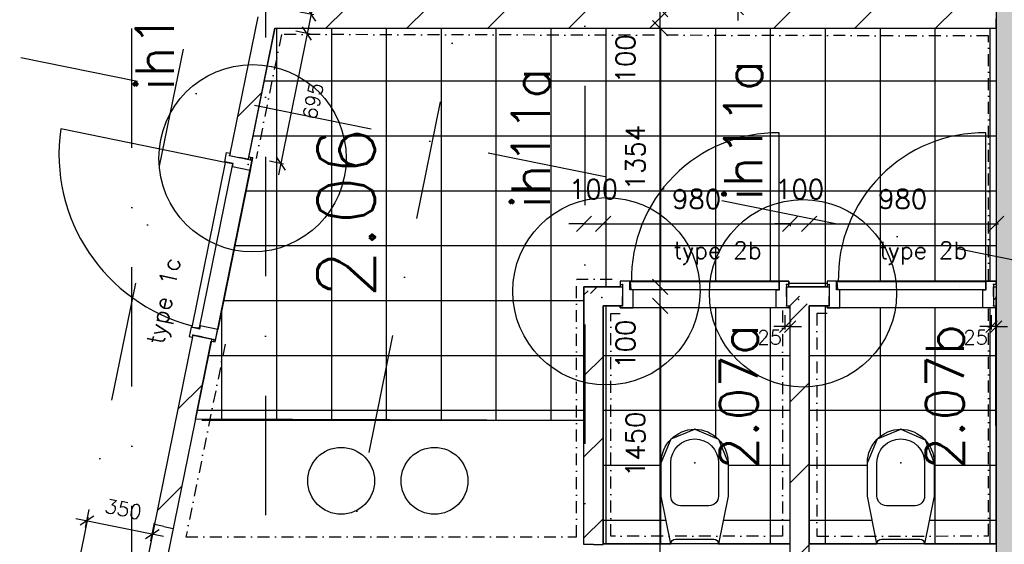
# Model space of a CAD drawing. Extents: x -33346 to 151546, y -8083 to 129543.
# Tile 55 of 68: x 35740 to 40900, y 79223 to 81971. Entities that reach past the tile are written whole.
import ezdxf
from ezdxf.enums import TextEntityAlignment as Align

# ---------------------------------------------------------------- set-up
doc = ezdxf.new("R2010")
doc.units = 0
doc.header["$LTSCALE"] = 50
doc.header["$MEASUREMENT"] = 0
doc.header["$PDSIZE"] = -1
for name, pattern in [('DASHDOT2', [0.5, 0.25, -0.125, 0, -0.125]), ('DIVIDE', [31.25, 12.5, -6.25, 0, -6.25, 0, -6.25]), ('XREF2$0$DASHDOT', [25, 12.5, -6.25, 0, -6.25])]:
    doc.linetypes.add(name, pattern=pattern)
doc.layers.get('0').update_dxf_attribs({"linetype": 'CONTINUOUS'})
doc.layers.get('DEFPOINTS').update_dxf_attribs({"linetype": 'CONTINUOUS'})
for name, color, linetype in [('00', 7, 'CONTINUOUS'), ('_DETAILNUMMERS', 4, 'CONTINUOUS'), ('_DETAILNUMMERSTEKST', 4, 'CONTINUOUS'), ('A--01A1_ACEER', 1, 'CONTINUOUS'), ('A--A21--_F12--', 7, 'CONTINUOUS'), ('A--A21--_F123-', 9, 'CONTINUOUS'), ('A--A22--_F123-', 9, 'CONTINUOUS'), ('A--L21--', 3, 'CONTINUOUS'), ('A--L21--_F12--', 7, 'CONTINUOUS'), ('A--L22--_F-2--', 7, 'CONTINUOUS'), ('A--L32--', 7, 'CONTINUOUS'), ('A--L32--_F123-', 1, 'CONTINUOUS'), ('A--L32--_F123-DRAAIR', 7, 'CONTINUOUS'), ('A--L74--', 7, 'CONTINUOUS'), ('A--L74--_F-23-', 7, 'CONTINUOUS'), ('A--M$1A-_F123-', 1, 'CONTINUOUS'), ('A--M1$A-_F123-', 1, 'CONTINUOUS'), ('A--T$1A-_F123-_RNR', 4, 'CONTINUOUS'), ('A--T01A-70_TEKST', 5, 'CONTINUOUS'), ('TEGELS', 253, 'CONTINUOUS'), ('TEKSTKOZIJNMERK', 2, 'CONTINUOUS'), ('X--LR---_CP', 7, 'CONTINUOUS'), ('XREF2$0$A--L$7A-_STRAMIEN', 1, 'XREF2$0$DASHDOT'), ('XREF2$0$A--L$7AC3-_STRAMIE', 3, 'XREF2$0$DASHDOT')]:
    doc.layers.add(name, color=color, linetype=linetype)
doc.styles.add('ALFA-0_25', font='ROMANS')
doc.styles.add('B-01', font='SIMPLEX.SHX', dxfattribs={"width": 0.8, "height": 4.5})
doc.styles.add('HIEMSTRA', font='romans.shx')
doc.dimstyles.get("Standard").update_dxf_attribs({"dimscale": 40, "dimtxt": 2.5, "dimasz": 2, "dimexe": 0.3, "dimexo": 0.3, "dimgap": 2, "dimtad": 1, "dimdec": 0, "dimzin": 0, "dimtxsty": 'HIEMSTRA', "dimblk1": 'OBLIQUE', "dimblk2": 'OBLIQUE', "dimsah": 1, "dimcen": -0.09, "dimdle": 0.3, "dimse1": 1, "dimclrd": 2, "dimclre": 2, "dimclrt": 3, "dimazin": 3, "dimtfac": 1, "dimtdec": 4, "dimtofl": 0, "dimtmove": 0, "dimatfit": 3, "dimtvp": 625, "dimtolj": 1, "dimtzin": 0})
doc.dimstyles.new('STANDARD$0', dxfattribs={"dimscale": 50, "dimtxt": 2.5, "dimasz": 2, "dimexe": 2, "dimexo": 0, "dimgap": 2, "dimtad": 1, "dimdec": 0, "dimzin": 0, "dimtxsty": 'ALFA-0_25', "dimblk1": 'OBLIQUE', "dimblk2": 'OBLIQUE', "dimsah": 1, "dimcen": -3, "dimdle": 2, "dimclrd": 1, "dimclre": 1, "dimclrt": 2, "dimazin": 3, "dimtfac": 0.666667, "dimtofl": 0, "dimtmove": 0, "dimatfit": 3, "dimtvp": 0.833333, "dimtolj": 1, "dimtzin": 0})
pattern_1 = [(45, (-37036.6, -81975.63), (-212.132, 212.132), [])]

# ---------------------------------------------------------------- blocks, each defined once
blk = doc.blocks.new('Q070119-')
at = {"layer": 'X--LR---_CP'}
for p in [(0, 0), (0, 0), (350, 0)]:
    blk.add_point(p, dxfattribs=at)
blk = doc.blocks.new('Q070120-')
at = {"layer": 'X--LR---_CP'}
for p in [(0, 0), (0, 0), (350, 0)]:
    blk.add_point(p, dxfattribs=at)
blk = doc.blocks.new('Q070121-')
at = {"layer": 'X--LR---_CP', "color": 3}
blk.add_point((600, 0), dxfattribs=at)
blk.add_point((600, 0), dxfattribs=at)
blk.add_point((600, 0), dxfattribs=at)
blk = doc.blocks.new('Q070065-')
at = {"layer": 'A--L74--_F-23-', "color": 1, "linetype": 'CONTINUOUS'}
for points in [[(125, 0), (175, -250), (175, -425, -1), (-175, -425), (-175, -250), (-125, 0)], [(-125, 0), (125, 0, -0.41), (100, -25), (-100, -25, -0.41), (-125, 0)], [(-75, -200), (75, -200, -0.41), (125, -250), (125, -425, -1), (-125, -425), (-125, -250, -0.41), (-75, -200)]]:
    blk.add_lwpolyline(points, format="xyb", dxfattribs=at)
at = {"layer": 'A--L74--_F-23-', "color": 255}
blk.add_circle((0, 0), 0.0123, dxfattribs=at)
at = {"layer": 'X--LR---_CP'}
for p in [(-125, 0), (-125, 0), (0, -425)]:
    blk.add_point(p, dxfattribs=at)
at = {"layer": 'A--L74--'}
for name, p, rotation in [('Q070120-', (-175, 0), 0.08), ('Q070121-', (0, 0), 270)]:
    blk.add_blockref(name, p, dxfattribs=dict(at, rotation=rotation))
at = {"layer": 'A--L74--', "extrusion": (0, -1, 0)}
blk.add_blockref('Q070119-', (-175, 0), dxfattribs=at)
blk = doc.blocks.new('*U875')
at = {"layer": 'A--A22--_F123-', "linetype": 'CONTINUOUS'}
h = blk.add_hatch(dxfattribs=at)
h.set_pattern_fill('ALFALINE', color=256, scale=300, style=0)
h.set_pattern_definition([(45, (-36495, -79316.76), (-212.132, 212.132), [])])
h.paths.add_polyline_path([(0, 0), (49, -10), (-71, -598.9), (-120, -588.9), (-169, -579), (-49, 10)])
at = {"layer": 'A--L22--_F-2--', "color": 3, "linetype": 'CONTINUOUS'}
for points in [[(0, 0), (-49, 10), (-169, -579), (-120, -588.9)], [(0, 0), (49, -10), (-71, -598.9), (-120, -588.9)]]:
    blk.add_lwpolyline(points, dxfattribs=at)
blk = doc.blocks.new('*U874')
at = {"layer": 'A--A22--_F123-', "linetype": 'CONTINUOUS'}
h = blk.add_hatch(dxfattribs=at)
h.set_pattern_fill('ALFALINE', color=256, scale=300, style=0)
h.set_pattern_definition([(45, (-38747.1, -79221.86), (-212.132, 212.132), [])])
h.paths.add_polyline_path([(0, 0), (-50, 0), (-50, 1349.8), (0, 1299.8), (50, 1249.8), (50, 0)])
at = {"layer": 'A--L22--_F-2--', "color": 3, "linetype": 'CONTINUOUS'}
for points in [[(0, 0), (-50, 0), (-50, 1349.8), (-50, 1349.8)], [(0, 0), (50, 0), (50, 1249.8), (50, 1249.8)]]:
    blk.add_lwpolyline(points, dxfattribs=at)
blk = doc.blocks.new('*U873')
at = {"layer": 'A--A22--_F123-', "linetype": 'CONTINUOUS'}
h = blk.add_hatch(dxfattribs=at)
h.set_pattern_fill('ALFALINE', color=256, scale=300, style=0)
h.set_pattern_definition([(45, (-39827.1, -78971.86), (-212.132, 212.132), [])])
h.paths.add_polyline_path([(0, 0), (-50, 50), (-50, 1499.8), (0, 1549.8), (50, 1499.8), (50, 50)])
at = {"layer": 'A--L22--_F-2--', "color": 3, "linetype": 'CONTINUOUS'}
for points in [[(-50, 50), (-50, 50), (-50, 1499.8), (-50, 1499.8)], [(50, 50), (50, 50), (50, 1499.8), (50, 1499.8)]]:
    blk.add_lwpolyline(points, dxfattribs=at)
blk = doc.blocks.new('*U870')
at = {"layer": 'A--A22--_F123-', "linetype": 'CONTINUOUS'}
h = blk.add_hatch(dxfattribs=at)
h.set_pattern_fill('ALFALINE', color=256, scale=300, style=0)
h.set_pattern_definition([(45, (-39759.1, -80521.63), (-212.132, 212.132), [])])
h.paths.add_polyline_path([(0, 0), (0, 50), (68, 50), (68, 0), (18, -50), (0, -50)])
at = {"layer": 'A--L22--_F-2--', "color": 3, "linetype": 'CONTINUOUS'}
for points in [[(0, 0), (0, 50), (68, 50), (68, 50)], [(0, 0), (0, -50), (18, -50), (18, -50)]]:
    blk.add_lwpolyline(points, dxfattribs=at)
blk = doc.blocks.new('*U869')
at = {"layer": 'A--A22--_F123-', "linetype": 'CONTINUOUS'}
h = blk.add_hatch(dxfattribs=at)
h.set_pattern_fill('ALFALINE', color=256, scale=300, style=0)
h.set_pattern_definition([(45, (-38747.1, -80521.63), (-212.132, 212.132), [])])
h.paths.add_polyline_path([(0, 0), (-50, 50), (152, 50), (152, 0), (152, -50), (50, -50)])
at = {"layer": 'A--L22--_F-2--', "color": 3, "linetype": 'CONTINUOUS'}
for points in [[(-50, 50), (-50, 50), (152, 50), (152, 0)], [(50, -50), (50, -50), (152, -50), (152, 0)]]:
    blk.add_lwpolyline(points, dxfattribs=at)
blk = doc.blocks.new('*U868')
at = {"layer": 'A--A22--_F123-', "linetype": 'CONTINUOUS'}
h = blk.add_hatch(dxfattribs=at)
h.set_pattern_fill('ALFALINE', color=256, scale=300, style=0)
h.set_pattern_definition([(45, (-39827.1, -80521.63), (-212.132, 212.132), [])])
h.paths.add_polyline_path([(0, 0), (0, 50), (155.6, 50), (155.6, 0), (155.6, -50), (50, -50)])
at = {"layer": 'A--L22--_F-2--', "color": 3, "linetype": 'CONTINUOUS'}
for points in [[(0, 50), (0, 50), (155.6, 50), (155.6, 0)], [(50, -50), (50, -50), (155.6, -50), (155.6, 0)]]:
    blk.add_lwpolyline(points, dxfattribs=at)
blk = doc.blocks.new('*U867')
at = {"layer": 'A--A22--_F123-', "linetype": 'CONTINUOUS'}
h = blk.add_hatch(dxfattribs=at)
h.set_pattern_fill('ALFALINE', color=256, scale=300, style=0)
h.set_pattern_definition(pattern_1)
h.paths.add_polyline_path([(0, 0), (40.8, -50), (-98.9, -735.8), (-147.8, -725.8), (-196.8, -715.8), (-49, 10)])
at = {"layer": 'A--L22--_F-2--', "color": 3, "linetype": 'CONTINUOUS'}
for points in [[(-49, 10), (-49, 10), (-196.8, -715.8), (-147.8, -725.8)], [(40.8, -50), (40.8, -50), (-98.9, -735.8), (-147.8, -725.8)]]:
    blk.add_lwpolyline(points, dxfattribs=at)
blk = doc.blocks.new('*U847')
at = {"layer": 'A--A22--_F123-', "linetype": 'CONTINUOUS'}
h = blk.add_hatch(dxfattribs=at)
h.set_pattern_fill('ALFALINE', color=256, scale=300, style=0)
h.set_pattern_definition([(45, (-40842.73, -80521.63), (-212.132, 212.132), [])])
h.paths.add_polyline_path([(0, 0), (0, 50), (14.4, 50), (14.4, 0), (14.4, -50), (0, -50)])
at = {"layer": 'A--L22--_F-2--', "color": 3, "linetype": 'CONTINUOUS'}
for points in [[(0, 0), (0, 50), (14.4, 50), (14.4, 0)], [(0, 0), (0, -50), (14.4, -50), (14.4, 0)]]:
    blk.add_lwpolyline(points, dxfattribs=at)
blk = doc.blocks.new('*U822')
at = {"layer": 'A--A22--_F123-', "linetype": 'CONTINUOUS'}
h = blk.add_hatch(dxfattribs=at)
h.set_pattern_fill('ALFALINE', color=256, scale=300, style=0)
h.set_pattern_definition([(45, (-39357.1, -81975.63), (-212.132, 212.132), [])])
h.paths.add_polyline_path([(0, 0), (50, 50), (1500, 50), (1500, 0), (1500, -50), (0, -50)])
at = {"layer": 'A--L22--_F-2--', "color": 3, "linetype": 'CONTINUOUS'}
for points in [[(0, -50), (0, -50), (1500, -50), (1500, 0)], [(50, 50), (50, 50), (1500, 50), (1500, 0)]]:
    blk.add_lwpolyline(points, dxfattribs=at)
blk = doc.blocks.new('_OBLIQUE')
at = {"color": 0, "linetype": 'BYBLOCK'}
blk.add_line((-0.5, -0.5), (0.5, 0.5), dxfattribs=at)
blk = doc.blocks.new('*D110')
at = {"color": 2, "linetype": 'BYBLOCK'}
for p, q in [((38697.1, 80901.3), (38617.1, 80901.3)), ((38697.1, 80901.3), (38797.1, 80901.3)), ((38797.1, 80901.3), (38877.1, 80901.3))]:
    blk.add_line(p, q, dxfattribs=at)
at = {"layer": 'DEFPOINTS', "color": 0, "linetype": 'BYBLOCK'}
for p in [(38697.1, 80901.3), (38797.1, 80901.3), (38797.1, 80901.3)]:
    blk.add_point(p, dxfattribs=at)
at = {"color": 2, "linetype": 'BYBLOCK', "xscale": 80, "yscale": 80, "zscale": 80}
blk.add_blockref('_OBLIQUE', (38697.1, 80901.3), dxfattribs=at)
at = {"color": 2, "linetype": 'BYBLOCK', "xscale": 80, "yscale": 80, "zscale": 80, "rotation": 180}
blk.add_blockref('_OBLIQUE', (38797.1, 80901.3), dxfattribs=at)
at = {"color": 3, "linetype": 'BYBLOCK', "insert": (38747.1, 81083.3), "char_height": 100, "attachment_point": 5, "style": 'HIEMSTRA'}
blk.add_mtext('\\A1;100', dxfattribs=at)
blk = doc.blocks.new('*D111')
at = {"color": 2, "linetype": 'BYBLOCK'}
for p, q in [((39777.1, 80902.7), (39777.1, 80889.3)), ((38785.1, 80901.3), (39789.1, 80901.3))]:
    blk.add_line(p, q, dxfattribs=at)
at = {"layer": 'DEFPOINTS', "color": 0, "linetype": 'BYBLOCK'}
for p in [(38797.1, 80914.7), (39777.1, 80914.7), (39777.1, 80901.3)]:
    blk.add_point(p, dxfattribs=at)
at = {"color": 2, "linetype": 'BYBLOCK', "xscale": 80, "yscale": 80, "zscale": 80, "rotation": 180}
blk.add_blockref('_OBLIQUE', (38797.1, 80901.3), dxfattribs=at)
at = {"color": 2, "linetype": 'BYBLOCK', "xscale": 80, "yscale": 80, "zscale": 80}
blk.add_blockref('_OBLIQUE', (39777.1, 80901.3), dxfattribs=at)
at = {"color": 3, "linetype": 'BYBLOCK', "insert": (39287.1, 81031.3), "char_height": 100, "attachment_point": 5, "style": 'HIEMSTRA'}
blk.add_mtext('\\A1;980', dxfattribs=at)
blk = doc.blocks.new('*D112')
at = {"color": 2, "linetype": 'BYBLOCK'}
for p, q in [((40857.1, 80924.9), (40857.1, 80889.3)), ((39865.1, 80901.3), (40869.1, 80901.3))]:
    blk.add_line(p, q, dxfattribs=at)
at = {"layer": 'DEFPOINTS', "color": 0, "linetype": 'BYBLOCK'}
for p in [(39877.1, 80936.9), (40857.1, 80936.9), (40857.1, 80901.3)]:
    blk.add_point(p, dxfattribs=at)
at = {"color": 2, "linetype": 'BYBLOCK', "xscale": 80, "yscale": 80, "zscale": 80, "rotation": 180}
blk.add_blockref('_OBLIQUE', (39877.1, 80901.3), dxfattribs=at)
at = {"color": 2, "linetype": 'BYBLOCK', "xscale": 80, "yscale": 80, "zscale": 80}
blk.add_blockref('_OBLIQUE', (40857.1, 80901.3), dxfattribs=at)
at = {"color": 3, "linetype": 'BYBLOCK', "insert": (40367.1, 81031.3), "char_height": 100, "attachment_point": 5, "style": 'HIEMSTRA'}
blk.add_mtext('\\A1;980', dxfattribs=at)
blk = doc.blocks.new('*D113')
at = {"color": 2, "linetype": 'BYBLOCK'}
for p, q in [((39777.1, 80901.3), (39697.1, 80901.3)), ((39777.1, 80901.3), (39877.1, 80901.3)), ((39877.1, 80901.3), (39957.1, 80901.3))]:
    blk.add_line(p, q, dxfattribs=at)
at = {"layer": 'DEFPOINTS', "color": 0, "linetype": 'BYBLOCK'}
for p in [(39777.1, 80901.3), (39877.1, 80901.3), (39877.1, 80901.3)]:
    blk.add_point(p, dxfattribs=at)
at = {"color": 2, "linetype": 'BYBLOCK', "xscale": 80, "yscale": 80, "zscale": 80}
blk.add_blockref('_OBLIQUE', (39777.1, 80901.3), dxfattribs=at)
at = {"color": 2, "linetype": 'BYBLOCK', "xscale": 80, "yscale": 80, "zscale": 80, "rotation": 180}
blk.add_blockref('_OBLIQUE', (39877.1, 80901.3), dxfattribs=at)
at = {"color": 3, "linetype": 'BYBLOCK', "insert": (39827.1, 81083.3), "char_height": 100, "attachment_point": 5, "style": 'HIEMSTRA'}
blk.add_mtext('\\A1;100', dxfattribs=at)
blk = doc.blocks.new('XREF2')
at = {"layer": 'XREF2$0$A--L$7A-_STRAMIEN'}
for p, q in [((-35527.847, 66718.097), (-57057.909, -38976.081)), ((-34180.516, 66443.644), (-38993.943, 42813.838)), ((-39289.938, 9050), (-39289.938, 63702.184)), ((-36914.938, 63128.251), (-36914.938, 23800)), ((-33134.933, 48151.782), (-53629.97, 52326.651))]:
    blk.add_line(p, q, dxfattribs=at)
at = {"layer": 'XREF2$0$A--L$7AC3-_STRAMIE'}
blk.add_line((-38589.938, 89008.057), (-38589.938, -5393.534), dxfattribs=at)
blk = doc.blocks.new('*U783')
at = {"layer": 'A--A21--_F123-', "linetype": 'CONTINUOUS'}
blk.add_hatch(color=256, dxfattribs=at).paths.add_polyline_path([(0, 0), (125, 0), (125, -7950.4), (0, -7950.4), (-125, -7950.4), (-125, 0)])
at = {"layer": 'A--A21--_F12--', "color": 8}
blk.add_solid([(0, -7950.4), (-125, -7950.4), (0, 0), (-125, 0)], dxfattribs=at)
at = {"layer": 'A--L21--_F12--', "color": 3, "linetype": 'CONTINUOUS'}
blk.add_lwpolyline([(0, 0), (-125, 0), (-125, -7950.4), (0, -7950.4)], dxfattribs=at)
blk = doc.blocks.new('*U773')
at = {"layer": 'A--A22--_F123-', "linetype": 'CONTINUOUS'}
h = blk.add_hatch(dxfattribs=at)
h.set_pattern_fill('ALFALINE', color=256, scale=300, style=0)
h.set_pattern_definition([(45, (-36697.14, -80309.14), (-212.132, 212.132), [])])
h.paths.add_polyline_path([(0, 0), (49, -10), (-182.7, -1147.3), (-231.7, -1137.3), (-280.7, -1127.3), (-49, 10)])
at = {"layer": 'A--L22--_F-2--', "color": 3, "linetype": 'CONTINUOUS'}
for points in [[(0, 0), (-49, 10), (-280.7, -1127.3), (-231.7, -1137.3)], [(0, 0), (49, -10), (-182.7, -1147.3), (-231.7, -1137.3)]]:
    blk.add_lwpolyline(points, dxfattribs=at)
blk = doc.blocks.new('*U768')
at = {"layer": 'A--A22--_F123-', "linetype": 'CONTINUOUS'}
h = blk.add_hatch(dxfattribs=at)
h.set_pattern_fill('ALFALINE', color=256, scale=300, style=0)
h.set_pattern_definition(pattern_1)
h.paths.add_polyline_path([(0, 0), (61.2, 50), (2270.5, 50), (2320.5, 0), (2320.5, -50), (40.8, -50)])
at = {"layer": 'A--L22--_F-2--', "color": 3, "linetype": 'CONTINUOUS'}
for points in [[(61.2, 50), (61.2, 50), (2270.5, 50), (2270.5, 50)], [(40.8, -50), (40.8, -50), (2320.5, -50), (2320.5, -50)]]:
    blk.add_lwpolyline(points, dxfattribs=at)
blk = doc.blocks.new('*D192')
at = {"color": 2, "linetype": 'BYBLOCK'}
blk.add_line((40225.3, 79009.9), (40225.3, 80483.6), dxfattribs=at)
at = {"layer": 'DEFPOINTS', "color": 0, "linetype": 'BYBLOCK'}
for p in [(40225.3, 80471.6), (40225.3, 80471.6), (40225.3, 79021.9)]:
    blk.add_point(p, dxfattribs=at)
at = {"color": 2, "linetype": 'BYBLOCK', "xscale": 80, "yscale": 80, "zscale": 80}
for p, rotation in [((40225.3, 80471.6), 90), ((40225.3, 79021.9), 270)]:
    blk.add_blockref('_OBLIQUE', p, dxfattribs=dict(at, rotation=rotation))
at = {"color": 3, "linetype": 'BYBLOCK', "insert": (40095.3, 79746.7), "char_height": 100, "attachment_point": 5, "rotation": 90, "style": 'HIEMSTRA'}
blk.add_mtext('\\A1;1450', dxfattribs=at)
blk = doc.blocks.new('*D193')
at = {"color": 2, "linetype": 'BYBLOCK'}
for p, q in [((40225.3, 80571.6), (40225.3, 80651.6)), ((40225.3, 80471.6), (40225.3, 80571.6)), ((40225.3, 80471.6), (40225.3, 80391.6))]:
    blk.add_line(p, q, dxfattribs=at)
at = {"layer": 'DEFPOINTS', "color": 0, "linetype": 'BYBLOCK'}
for p in [(40225.3, 80571.6), (40225.3, 80571.6), (40225.3, 80471.6)]:
    blk.add_point(p, dxfattribs=at)
at = {"color": 2, "linetype": 'BYBLOCK', "xscale": 80, "yscale": 80, "zscale": 80}
for p, rotation in [((40225.3, 80571.6), 270), ((40225.3, 80471.6), 90)]:
    blk.add_blockref('_OBLIQUE', p, dxfattribs=dict(at, rotation=rotation))
at = {"color": 3, "linetype": 'BYBLOCK', "insert": (40043.3, 80271.3), "char_height": 100, "attachment_point": 5, "rotation": 90, "style": 'HIEMSTRA'}
blk.add_mtext('\\A1;100', dxfattribs=at)
blk = doc.blocks.new('*D194')
at = {"color": 2, "linetype": 'BYBLOCK'}
blk.add_line((40225.3, 80559.6), (40225.3, 81937.6), dxfattribs=at)
at = {"layer": 'DEFPOINTS', "color": 0, "linetype": 'BYBLOCK'}
for p in [(40225.3, 81925.6), (40225.3, 81925.6), (40225.3, 80571.6)]:
    blk.add_point(p, dxfattribs=at)
at = {"color": 2, "linetype": 'BYBLOCK', "xscale": 80, "yscale": 80, "zscale": 80}
for p, rotation in [((40225.3, 81925.6), 90), ((40225.3, 80571.6), 270)]:
    blk.add_blockref('_OBLIQUE', p, dxfattribs=dict(at, rotation=rotation))
at = {"color": 3, "linetype": 'BYBLOCK', "insert": (40095.3, 81248.6), "char_height": 100, "attachment_point": 5, "rotation": 90, "style": 'HIEMSTRA'}
blk.add_mtext('\\A1;1354', dxfattribs=at)
blk = doc.blocks.new('*D195')
at = {"color": 2, "linetype": 'BYBLOCK'}
for p, q in [((39096.6, 82025.6), (39096.6, 82105.6)), ((39096.6, 81925.6), (39096.6, 82025.6)), ((39096.6, 81925.6), (39096.6, 81845.6))]:
    blk.add_line(p, q, dxfattribs=at)
at = {"layer": 'DEFPOINTS', "color": 0, "linetype": 'BYBLOCK'}
for p in [(39096.6, 82025.6), (39096.6, 82025.6), (39096.6, 81925.6)]:
    blk.add_point(p, dxfattribs=at)
at = {"color": 2, "linetype": 'BYBLOCK', "xscale": 80, "yscale": 80, "zscale": 80}
for p, rotation in [((39096.6, 82025.6), 270), ((39096.6, 81925.6), 90)]:
    blk.add_blockref('_OBLIQUE', p, dxfattribs=dict(at, rotation=rotation))
at = {"color": 3, "linetype": 'BYBLOCK', "insert": (38914.6, 81765.6), "char_height": 100, "attachment_point": 5, "rotation": 90, "style": 'HIEMSTRA'}
blk.add_mtext('\\A1;100', dxfattribs=at)
blk = doc.blocks.new('DR_780TYPE2')
at = {"layer": 'A--L32--_F123-', "color": 1}
blk.add_line((67, 0), (817, 0), dxfattribs=at)
at = {"layer": 'A--L32--_F123-'}
for points in [[(0, 9), (0, 0), (67, 0), (67, 93.8), (50, 93.8), (50, 139), (0, 139), (0, 121), (12, 121), (12, 9), (0, 9)], [(52, 95.6), (52, 135.6), (832, 135.6), (829, 95.6), (52, 95.6)], [(884, 9), (884, 0), (817, 0), (817, 93.8), (834, 93.8), (834, 139), (884, 139), (884, 121), (872, 121), (872, 9), (884, 9)]]:
    blk.add_lwpolyline(points, close=True, dxfattribs=at)
at = {"layer": 'A--L32--_F123-DRAAIR', "color": 1}
blk.add_lwpolyline([(52, 135.6), (52, 915.6, -0.423925), (824.9, 135.8)], format="xyb", dxfattribs=at)
at = {"layer": 'X--LR---_CP', "color": 1}
for p in [(12, 121), (12, 9)]:
    blk.add_point(p, dxfattribs=at)
at = {"layer": 'X--LR---_CP', "color": 2}
for p in [(872, 121), (872, 9)]:
    blk.add_point(p, dxfattribs=at)
at = {"layer": 'X--LR---_CP'}
blk.add_point((0, 0), dxfattribs=at)
blk = doc.blocks.new('DR_880_TYPE1')
at = {"layer": 'A--L32--_F123-', "color": 1}
blk.add_line((67, 0), (917, 0), dxfattribs=at)
at = {"layer": 'A--L32--_F123-'}
for points in [[(0, 9), (0, 0), (67, 0), (67, 93.8), (50, 93.8), (50, 139), (0, 139), (0, 121), (12, 121), (12, 9), (0, 9)], [(52, 95.6), (52, 135.6), (932, 135.6), (929, 95.6), (52, 95.6)], [(984, 9), (984, 0), (917, 0), (917, 93.8), (934, 93.8), (934, 139), (984, 139), (984, 121), (972, 121), (972, 9), (984, 9)]]:
    blk.add_lwpolyline(points, close=True, dxfattribs=at)
at = {"layer": 'A--L32--_F123-DRAAIR', "color": 1}
blk.add_lwpolyline([(52, 135.6), (52, 1015.6, -0.381848), (924.9, 135.8)], format="xyb", dxfattribs=at)
at = {"layer": 'X--LR---_CP', "color": 1}
for p in [(12, 121), (12, 9)]:
    blk.add_point(p, dxfattribs=at)
at = {"layer": 'X--LR---_CP', "color": 2}
for p in [(972, 121), (972, 9)]:
    blk.add_point(p, dxfattribs=at)
at = {"layer": 'X--LR---_CP'}
blk.add_point((0, 0), dxfattribs=at)
blk = doc.blocks.new('A$C3A2B12E4')
at = {"layer": 'A--L32--', "xscale": -1, "rotation": 78.48629033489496}
blk.add_blockref('DR_880_TYPE1', (1005.5, 970.5), dxfattribs=at)
at = {"layer": 'TEKSTKOZIJNMERK', "style": 'B-01'}
blk.add_text('type 1c', height=90, rotation=78.4087, dxfattribs=at).set_placement((537.1, -12.1))
blk = doc.blocks.new('*D423')
at = {"color": 1, "linetype": 'BYBLOCK'}
for p, q in [((37403.8, 82671.6), (37254.7, 81939.7)), ((37407.3, 82609.7), (37333, 82624.8)), ((37282.2, 81995.3), (37207.9, 82010.5))]:
    blk.add_line(p, q, dxfattribs=at)
at = {"layer": 'DEFPOINTS', "color": 0, "linetype": 'BYBLOCK'}
for p in [(37407.3, 82609.7), (37266.6, 81998.5), (37282.2, 81995.3)]:
    blk.add_point(p, dxfattribs=at)
at = {"color": 1, "linetype": 'BYBLOCK', "xscale": 60, "yscale": 60, "zscale": 60}
for p, rotation in [((37391.8, 82612.8), 78.4862903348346), ((37266.6, 81998.5), 258.4862903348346)]:
    blk.add_blockref('_OBLIQUE', p, dxfattribs=dict(at, rotation=rotation))
at = {"color": 2, "linetype": 'BYBLOCK', "insert": (37425.5, 82286.8), "char_height": 75, "attachment_point": 5, "rotation": 78.4863, "style": 'ALFA-0_25'}
blk.add_mtext('\\A1;627', dxfattribs=at)
blk = doc.blocks.new('*D425')
at = {"color": 1, "linetype": 'BYBLOCK'}
for p, q in [((37258.2, 81957.3), (37095.6, 81158.7)), ((37261.8, 81895.3), (37187.5, 81910.5)), ((37123.1, 81214.3), (37048.8, 81229.5))]:
    blk.add_line(p, q, dxfattribs=at)
at = {"layer": 'DEFPOINTS', "color": 0, "linetype": 'BYBLOCK'}
for p in [(37261.8, 81895.3), (37107.6, 81217.5), (37123.1, 81214.3)]:
    blk.add_point(p, dxfattribs=at)
at = {"color": 1, "linetype": 'BYBLOCK', "xscale": 60, "yscale": 60, "zscale": 60}
for p, rotation in [((37246.3, 81898.5), 78.48629033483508), ((37107.6, 81217.5), 258.486290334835)]:
    blk.add_blockref('_OBLIQUE', p, dxfattribs=dict(at, rotation=rotation))
at = {"color": 2, "linetype": 'BYBLOCK', "insert": (37276.8, 81544.8), "char_height": 75, "attachment_point": 5, "rotation": 78.4863, "style": 'ALFA-0_25'}
blk.add_mtext('\\A1;695', dxfattribs=at)
blk = doc.blocks.new('*D430')
at = {"color": 1, "linetype": 'BYBLOCK'}
for p, q in [((39503.5, 82050.6), (39503.5, 82110.6)), ((39519.3, 82050.6), (39443.5, 82050.6)), ((39503.5, 82050.6), (39503.5, 82025.6)), ((39519.3, 82025.6), (39443.5, 82025.6)), ((39503.5, 82025.6), (39503.5, 81965.6))]:
    blk.add_line(p, q, dxfattribs=at)
at = {"layer": 'DEFPOINTS', "color": 0, "linetype": 'BYBLOCK'}
for p in [(39519.3, 82050.6), (39503.5, 82025.6), (39519.3, 82025.6)]:
    blk.add_point(p, dxfattribs=at)
at = {"color": 1, "linetype": 'BYBLOCK', "xscale": 60, "yscale": 60, "zscale": 60}
for p, rotation in [((39503.5, 82050.6), 270), ((39503.5, 82025.6), 90)]:
    blk.add_blockref('_OBLIQUE', p, dxfattribs=dict(at, rotation=rotation))
at = {"color": 2, "linetype": 'BYBLOCK', "insert": (39559.8, 82101.9), "char_height": 75, "attachment_point": 5, "rotation": 90, "style": 'ALFA-0_25'}
blk.add_mtext('\\A1;25', dxfattribs=at)
blk = doc.blocks.new('*D431')
at = {"color": 1, "linetype": 'BYBLOCK'}
for p, q in [((40832.1, 80347.5), (40832.1, 80423.4)), ((40857.1, 80347.5), (40857.1, 80423.4)), ((40832.1, 80363.4), (40772.1, 80363.4)), ((40857.1, 80363.4), (40832.1, 80363.4)), ((40857.1, 80363.4), (40917.1, 80363.4))]:
    blk.add_line(p, q, dxfattribs=at)
at = {"layer": 'DEFPOINTS', "color": 0, "linetype": 'BYBLOCK'}
for p in [(40832.1, 80363.4), (40832.1, 80347.5), (40857.1, 80347.5)]:
    blk.add_point(p, dxfattribs=at)
at = {"color": 1, "linetype": 'BYBLOCK', "xscale": 60, "yscale": 60, "zscale": 60}
blk.add_blockref('_OBLIQUE', (40832.1, 80363.4), dxfattribs=at)
at = {"color": 1, "linetype": 'BYBLOCK', "xscale": 60, "yscale": 60, "zscale": 60, "rotation": 180}
blk.add_blockref('_OBLIQUE', (40857.1, 80363.4), dxfattribs=at)
at = {"color": 2, "linetype": 'BYBLOCK', "insert": (40749.8, 80307), "char_height": 75, "attachment_point": 5, "style": 'ALFA-0_25'}
blk.add_mtext('\\A1;25', dxfattribs=at)
blk = doc.blocks.new('*D432')
at = {"color": 1, "linetype": 'BYBLOCK'}
for p, q in [((39752.1, 80347.5), (39752.1, 80423.4)), ((39777.1, 80347.5), (39777.1, 80423.4)), ((39752.1, 80363.4), (39692.1, 80363.4)), ((39777.1, 80363.4), (39752.1, 80363.4)), ((39777.1, 80363.4), (39837.1, 80363.4))]:
    blk.add_line(p, q, dxfattribs=at)
at = {"layer": 'DEFPOINTS', "color": 0, "linetype": 'BYBLOCK'}
for p in [(39752.1, 80363.4), (39752.1, 80347.5), (39777.1, 80347.5)]:
    blk.add_point(p, dxfattribs=at)
at = {"color": 1, "linetype": 'BYBLOCK', "xscale": 60, "yscale": 60, "zscale": 60}
blk.add_blockref('_OBLIQUE', (39752.1, 80363.4), dxfattribs=at)
at = {"color": 1, "linetype": 'BYBLOCK', "xscale": 60, "yscale": 60, "zscale": 60, "rotation": 180}
blk.add_blockref('_OBLIQUE', (39777.1, 80363.4), dxfattribs=at)
at = {"color": 2, "linetype": 'BYBLOCK', "insert": (39669.8, 80307), "char_height": 75, "attachment_point": 5, "style": 'ALFA-0_25'}
blk.add_mtext('\\A1;25', dxfattribs=at)
blk = doc.blocks.new('DETAILNR')
at = {"layer": '_DETAILNUMMERS'}
blk.add_circle((32.9, -23.2), 490.7, dxfattribs=at)
at = {"layer": 'X--LR---_CP'}
blk.add_point((0, 0), dxfattribs=at)
at = {"layer": '_DETAILNUMMERSTEKST', "style": 'ALFA-0_25'}
blk.add_attdef('DETAILNR', text='', height=200, rotation=90, dxfattribs=at).set_placement((-618.4, 223.8), align=Align.RIGHT)
blk = doc.blocks.new('*D494')
at = {"layer": 'A--M$1A-_F123-', "color": 1}
for p, q in [((36085.7, 79311.7), (36104.9, 79406)), ((36034.1, 79359.2), (36494.1, 79265.5)), ((36428.1, 79241.9), (36447.3, 79336.2))]:
    blk.add_line(p, q, dxfattribs=at)
at = {"layer": 'DEFPOINTS', "color": 0}
for p in [(36085.7, 79311.7), (36435.4, 79277.4), (36428.1, 79241.9)]:
    blk.add_point(p, dxfattribs=at)
at = {"layer": 'A--M$1A-_F123-', "color": 1, "xscale": 60, "yscale": 60, "zscale": 60}
for p, rotation in [((36092.9, 79347.2), 168.4862903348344), ((36435.4, 79277.4), 348.4862903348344)]:
    blk.add_blockref('_OBLIQUE', p, dxfattribs=dict(at, rotation=rotation))
at = {"layer": 'A--M$1A-_F123-', "color": 2, "insert": (36283.6, 79407.9), "char_height": 75, "attachment_point": 5, "rotation": 348.4863, "style": 'ALFA-0_25'}
blk.add_mtext('\\A1;350', dxfattribs=at)

msp = doc.modelspace()

# ---------------------------------------------------------------- hatches: boundary and pattern name
at = {"layer": 'TEGELS'}
h = msp.add_hatch(dxfattribs=at)
h.set_pattern_fill('NET', color=256, scale=2300, style=0)
h.paths.add_polyline_path([(36660.5, 79878.8), (36743.6, 80286.9), (36764.3, 80283.2), (36960.7, 81247.4), (36940.1, 81251.6), (37077.4, 81925.6), (40857.1, 81925.6), (40857.1, 80601.6), (39970.7, 80601.6), (39970.7, 80571.6), (39771.1, 80571.6), (39771.1, 80601.6), (38887.1, 80601.6), (38887.1, 80571.6), (38697.1, 80571.6), (38697.1, 79871.9)])
h = msp.add_hatch(dxfattribs=at)
h.set_pattern_fill('NET', color=256, scale=2300, style=0)
h.paths.add_polyline_path([(38887.1, 80462.6), (38887.1, 80471.6), (38797.1, 80471.6), (38797.1, 79225.6), (39152.1, 79225.6), (39102.1, 79475.6), (39102.1, 79650.6), (39154.7, 79775.7), (39277.1, 79825.6), (39401.5, 79773.7), (39452.1, 79650.6), (39452.1, 79475.6), (39402.1, 79225.6), (39777.1, 79225.6), (39777.1, 80462.5)])
h = msp.add_hatch(dxfattribs=at)
h.set_pattern_fill('NET', color=256, scale=2300, style=0)
h.paths.add_polyline_path([(39970.7, 80462.6), (39970.7, 80471.6), (39877.1, 80471.6), (39877.1, 79225.6), (40232.1, 79225.6), (40182.1, 79475.6), (40182.1, 79650.6), (40234.6, 79775.6), (40357.1, 79825.6), (40485, 79770), (40532.1, 79650.6), (40532.1, 79475.6), (40482.1, 79225.6), (40857.1, 79225.6), (40854.7, 80462.6)])

# ---------------------------------------------------------------- linework, layer by layer
at = {"layer": 'A--L21--'}
for points in [[(39777.1, 80571.6), (39777.1, 80571.6)], [(39877.1, 80571.6), (39877.1, 80571.6)], [(40665.6, 80571.6), (40665.6, 80571.6)]]:
    msp.add_lwpolyline(points, dxfattribs=at)
at = {"layer": 'A--L74--'}
for points in [[(38697.1, 79871.9), (36694.8, 79871.9)], [(39777.1, 79225.6), (38797.1, 79225.6)], [(40857.1, 79225.6), (39877.1, 79225.6)]]:
    msp.add_lwpolyline(points, dxfattribs=at)
for centre in [(37424.4, 79556.1), (37913.9, 79556.1)]:
    msp.add_circle(centre, 175, dxfattribs=at)
at = {"layer": 'TEGELS'}
for points in [[(36660.5, 79878.8), (36743.6, 80286.9), (36764.3, 80283.2), (36960.7, 81247.4), (36940.1, 81251.6), (37077.4, 81925.6), (40857.1, 81925.6), (40857.1, 80601.6), (39970.7, 80601.6), (39970.7, 80571.6), (39771.1, 80571.6), (39771.1, 80601.6), (38887.1, 80601.6), (38887.1, 80571.6), (38697.1, 80571.6), (38697.1, 79871.9)], [(38887.1, 80462.6), (38887.1, 80471.6), (38797.1, 80471.6), (38797.1, 79225.6), (39152.1, 79225.6), (39102.1, 79475.6), (39102.1, 79650.6), (39154.7, 79775.7), (39277.1, 79825.6), (39401.5, 79773.7), (39452.1, 79650.6), (39452.1, 79475.6), (39402.1, 79225.6), (39777.1, 79225.6), (39777.1, 80462.5)], [(39970.7, 80462.6), (39970.7, 80471.6), (39877.1, 80471.6), (39877.1, 79225.6), (40232.1, 79225.6), (40182.1, 79475.6), (40182.1, 79650.6), (40234.6, 79775.6), (40357.1, 79825.6), (40485, 79770), (40532.1, 79650.6), (40532.1, 79475.6), (40482.1, 79225.6), (40857.1, 79225.6), (40854.7, 80462.6)]]:
    msp.add_lwpolyline(points, close=True, dxfattribs=at)
at = {"layer": 'TEGELS', "color": 3, "linetype": 'DASHDOT2', "ltscale": 5}
for points in [[(40817.1, 80601.6), (40817.1, 81885.6), (37111.7, 81893.2), (36979.4, 81243.7)], [(36817.1, 80271.9), (36611.4, 79261.9), (38657.1, 79261.9), (38657.1, 80611.6), (38887.1, 80611.6)], [(39737.1, 80448.3), (39737.1, 79265.6), (38837.1, 79265.6), (38837.1, 80431.6), (38887.1, 80431.6)], [(39970.7, 80431.6), (39917.1, 80431.6), (39917.1, 79265.7), (40817.1, 79267.4), (40817.1, 80462.6)]]:
    msp.add_lwpolyline(points, dxfattribs=at)
at = {"layer": 'TEGELS', "color": 3, "linetype": 'DIVIDE', "ltscale": 5}
msp.add_lwpolyline([(39771.1, 80591.6), (39970.7, 80591.6)], dxfattribs=at)

# ---------------------------------------------------------------- block references
at = {"layer": '00', "linetype": 'CONTINUOUS'}
ref = msp.add_blockref('DETAILNR', (36936.9, 81212.2), dxfattribs=dict(at, rotation=90))
ref.add_attrib('DETAILNR', 'ih11bA', dxfattribs={"layer": '_DETAILNUMMERSTEKST', "height": 200, "rotation": 90, "style": 'ALFA-0_25'}).set_placement((36547, 82490.9), align=Align.RIGHT)
ref = msp.add_blockref('DETAILNR', (39821.6, 80505), dxfattribs=dict(at, rotation=90))
ref.add_attrib('DETAILNR', 'ih11a', dxfattribs={"layer": '_DETAILNUMMERSTEKST', "height": 200, "rotation": 90, "style": 'ALFA-0_25'}).set_placement((39630.8, 81760.4), align=Align.RIGHT)
ref = msp.add_blockref('DETAILNR', (38791.4, 80515.6), dxfattribs=dict(at, rotation=90))
ref.add_attrib('DETAILNR', 'ih11a', dxfattribs={"layer": '_DETAILNUMMERSTEKST', "height": 200, "rotation": 90, "style": 'ALFA-0_25'}).set_placement((38517.4, 81719.9), align=Align.RIGHT)
at = {"layer": 'A--01A1_ACEER', "linetype": 'CONTINUOUS'}
msp.add_blockref('A$C3A2B12E4', (35955.2, 80276.9), dxfattribs=at)
at = {"layer": 'A--L21--', "linetype": 'CONTINUOUS'}
for name, p in [('*U783', (40982.1, 84296.9)), ('*U867', (37036.6, 81975.6)), ('*U768', (37036.6, 81975.6)), ('*U822', (39357.1, 81975.6)), ('*U874', (38747.1, 79221.9)), ('*U869', (38747.1, 80521.6)), ('*U870', (39759.1, 80521.6)), ('*U868', (39827.1, 80521.6)), ('*U847', (40842.7, 80521.6)), ('*U873', (39827.1, 78971.9)), ('*U773', (36697.1, 80309.1)), ('*U875', (36495, 79316.8))]:
    msp.add_blockref(name, p, dxfattribs=at)
at = {"layer": 'A--L32--', "xscale": -1}
for p in [(39771.1, 80462.6), (40854.7, 80462.6)]:
    msp.add_blockref('DR_780TYPE2', p, dxfattribs=at)
at = {"layer": 'A--L74--', "rotation": 180}
for p in [(39277.1, 79225.6), (40357.1, 79225.6)]:
    msp.add_blockref('Q070065-', p, dxfattribs=at)
at = {"layer": 'A--T01A-70_TEKST', "color": 4}
msp.add_blockref('XREF2', (75617.3, 32246.9), dxfattribs=at)

# ---------------------------------------------------------------- texts
at = {"layer": 'A--T$1A-_F123-_RNR', "style": 'ALFA-0_25'}
for s, height, p in [('2.06', 300, (37601.1, 80510.6)), ('2.07b', 200, (40688.2, 79614.8)), ('2.07a', 200, (39608.2, 79614.8))]:
    msp.add_text(s, height=height, rotation=90, dxfattribs=at).set_placement(p)
at = {"layer": 'TEKSTKOZIJNMERK', "style": 'B-01'}
for p in [(39166, 80717.9), (40243.6, 80717.9)]:
    msp.add_text('type 2b', height=90, dxfattribs=at).set_placement(p)

# ---------------------------------------------------------------- dimensions: what is measured, and where the dimension line sits
at = {"layer": 'A--M$1A-_F123-', "linetype": 'CONTINUOUS'}
dim = msp.add_linear_dim(base=(39096.6, 82025.6), p1=(39096.6, 81925.6), p2=(39096.6, 82025.6), angle=90, dimstyle='STANDARD', dxfattribs=at)
dim.commit()
dim.dimension.update_dxf_attribs({"geometry": '*D195', "text_midpoint": (38914.6, 81765.6), "dimtype": 160})
for base, p1, p2, picture, middle in [((39096.6, 81925.6), (39096.6, 80571.6), (39096.6, 81925.6), '*D194', (38966.6, 81248.6)), ((39096.6, 80471.6), (39096.6, 79021.9), (39096.6, 80471.6), '*D192', (38966.6, 79746.7))]:
    dim = msp.add_linear_dim(base=base, p1=p1, p2=p2, angle=90, dimstyle='STANDARD', dxfattribs=at)
    dim.commit()
    dim.dimension.update_dxf_attribs({"geometry": picture, "text_midpoint": middle, "insert": (-1128.8, 0)})
at = {"layer": 'A--M$1A-_F123-'}
for base, p1, p2, picture, middle in [((38797.1, 80901.3), (38697.1, 80901.3), (38797.1, 80901.3), '*D110', (38747.1, 81083.3)), ((39877.1, 80901.3), (39777.1, 80901.3), (39877.1, 80901.3), '*D113', (39827.1, 81083.3)), ((39777.1, 80901.3), (38797.1, 80914.7), (39777.1, 80914.7), '*D111', (39287.1, 81031.3)), ((40857.1, 80901.3), (39877.1, 80936.9), (40857.1, 80936.9), '*D112', (40367.1, 81031.3))]:
    dim = msp.add_linear_dim(base=base, p1=p1, p2=p2, dimstyle='STANDARD', dxfattribs=at)
    dim.commit()
    dim.dimension.update_dxf_attribs({"geometry": picture, "text_midpoint": middle})
at = {"layer": 'A--M$1A-_F123-', "linetype": 'CONTINUOUS'}
dim = msp.add_linear_dim(base=(39096.6, 80571.6), p1=(39096.6, 80471.6), p2=(39096.6, 80571.6), angle=90, dimstyle='STANDARD', dxfattribs=at)
dim.commit()
dim.dimension.update_dxf_attribs({"geometry": '*D193', "text_midpoint": (38914.6, 80271.3), "dimtype": 160, "insert": (-1128.8, 0)})
at = {"layer": 'A--M$1A-_F123-'}
dim = msp.add_aligned_dim(p1=(36085.655, 79311.6816), p2=(36428.122, 79241.9205), distance=36.2402, dimstyle='STANDARD$0', override={"dimscale": 30}, dxfattribs=at)
dim.commit()
dim.dimension.update_dxf_attribs({"geometry": '*D494', "text_midpoint": (36283.5833, 79407.85)})
at = {"layer": 'A--M1$A-_F123-'}
for base, p1, p2, angle, picture, middle in [((37266.6, 81998.5), (37407.3, 82609.7), (37282.2, 81995.3), 258.4863, '*D423', (37425.5, 82286.8)), ((39503.5, 82025.6), (39519.3, 82050.6), (39519.3, 82025.6), 270, '*D430', (39559.8, 82101.9)), ((37107.6, 81217.5), (37261.8, 81895.3), (37123.1, 81214.3), 258.4863, '*D425', (37276.8, 81544.8)), ((39752.1, 80363.4), (39777.1, 80347.5), (39752.1, 80347.5), 180, '*D432', (39669.8, 80307)), ((40832.1, 80363.4), (40857.1, 80347.5), (40832.1, 80347.5), 180, '*D431', (40749.8, 80307))]:
    dim = msp.add_linear_dim(base=base, p1=p1, p2=p2, angle=angle, dimstyle='STANDARD$0', override={"dimscale": 30, "dimblk1": 'OBLIQUE', "dimblk2": 'OBLIQUE'}, dxfattribs=at)
    dim.commit()
    dim.dimension.update_dxf_attribs({"geometry": picture, "text_midpoint": middle, "dimtype": 161})

doc.saveas('drawing.dxf')
